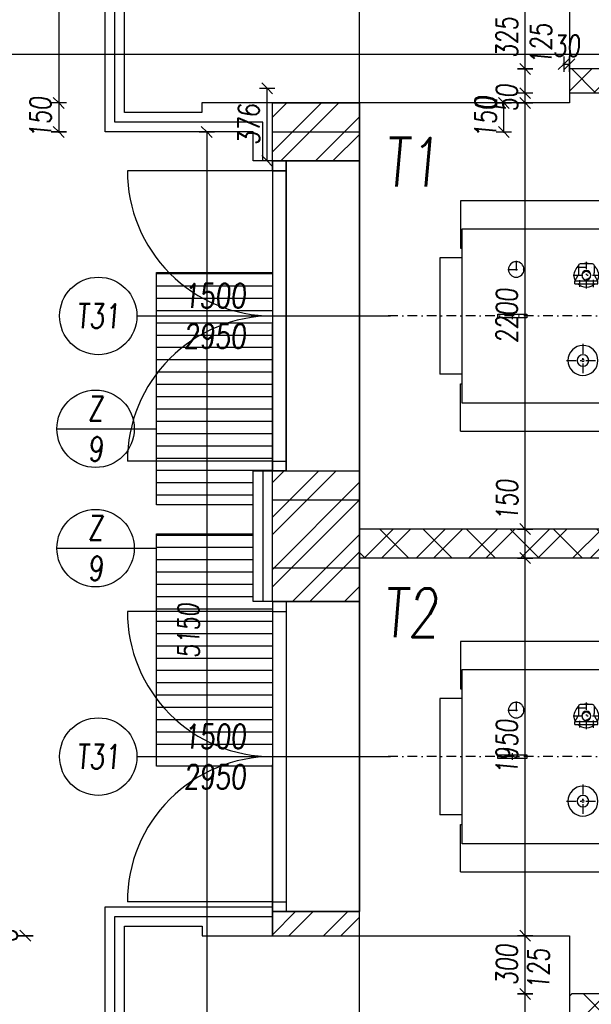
# Model space of a CAD drawing. Header units: millimetres. Extents: x 171 to 266814, y 44 to 350448.
# Tile 9 of 105: x 2916 to 5870, y 19154 to 24237. Entities that reach past the tile are written whole.
import ezdxf
from ezdxf.enums import TextEntityAlignment as Align

# ---------------------------------------------------------------- set-up
doc = ezdxf.new("R2010")
doc.units = ezdxf.units.MM
doc.header["$LTSCALE"] = 100
for name, pattern in [('ACAD_ISO12W100', [22, 12, -3, 0.5, -3, 0.5, -3]), ('CK_Čerchovaná 50', [6, 3, -1.5, 0, -1.5]), ('DASHDOT', [1, 0.5, -0.25, 0, -0.25]), ('ČERCHOVANÁ', [25.4, 12.7, -6.35, 0, -6.35])]:
    doc.linetypes.add(name, pattern=pattern)
doc.layers.add('DVERE', color=7, linetype='Continuous', true_color=0xf00000)
for name, color, linetype in [('KOTY 50', 7, 'Continuous'), ('KOTY-DVERE', 8, 'Continuous'), ('NOVA', 240, 'Continuous'), ('NOVÁ INTERIERY', 240, 'Continuous'), ('NOVÁ TENKÁ', 240, 'Continuous'), ('NOVÁ TLUSTÁ', 240, 'Continuous'), ('OSY', 7, 'Continuous'), ('POPIS2', 2, 'Continuous'), ('SRAFA', 9, 'Continuous'), ('TENKA', 253, 'Continuous'), ('TLUSTA', 2, 'Continuous'), ('TS_TECHNOLOGIE', 7, 'Continuous'), ('ŠRAFA', 253, 'Continuous'), ('ŽB', 3, 'Continuous')]:
    doc.layers.add(name, color=color, linetype=linetype)
doc.layers.add('SRAFY', color=7, linetype='Continuous', lineweight=13)
doc.styles.add('CS-ROMANS', font='romans.shx', dxfattribs={"width": 0.75, "oblique": 5})
doc.linetypes.add('_TI', pattern='A,0.000127,-0.127,[190,stn.shx,S=0.127,R=0,X=-0.127,Y=0],-0.254,[190,stn.shx,S=0.127,R=180,X=0.127,Y=0],-0.127', length=0.508127)
doc.dimstyles.new('A_KÓTA_50', dxfattribs={"dimtxt": 110, "dimasz": 2, "dimexe": 100, "dimexo": 1500, "dimgap": 40, "dimtad": 1, "dimrnd": 1, "dimdsep": 46, "dimtxsty": 'CS-ROMANS', "dimblk": 'KOT_CARA20', "dimcen": 45, "dimse1": 1, "dimse2": 1, "dimclrd": 256, "dimclre": 256, "dimclrt": 256, "dimadec": 0, "dimazin": 0, "dimtfac": 1, "dimtix": 1, "dimtmove": 2, "dimatfit": 3, "dimldrblk": 'OBLIQUE', "dimfxl": 100, "dimtolj": 1, "dimarcsym": 0})
pattern_1 = [(45, (270826.47, -138738.65), (-134.70384, 134.70384), []), (45, (270916.27, -138738.65), (-134.70384, 134.70384), [])]
pattern_2 = [(45, (267168.92, -167596.56), (-134.70384, 134.70384), []), (45, (267258.72, -167596.56), (-134.70384, 134.70384), [])]

# ---------------------------------------------------------------- blocks, each defined once
blk = doc.blocks.new('A$C440D7493')
at = {"color": 0}
for p, q in [((-897.3, 595), (897.3, 595)), ((-897.3, 595), (-897.3, 350)), ((897.3, 595), (897.3, 350)), ((-890, 450), (-890, -450)), ((890, 450), (-890, 450)), ((890, -450), (890, 450)), ((-897.3, 350), (-890, 350)), ((897.3, 350), (890, 350)), ((-1005, 300), (-1005, -300)), ((-1005, 300), (-890, 300)), ((-287.5, 260), (-287.5, 222.3)), ((-217.5, 270), (-277.5, 270)), ((-207.5, 260), (-207.5, 222.3)), ((-122.5, 260), (-122.5, 222.3)), ((-52.5, 270), (-112.5, 270)), ((-42.5, 260), (-42.5, 222.3)), ((42.5, 260), (42.5, 222.3)), ((112.5, 270), (52.5, 270)), ((122.5, 260), (122.5, 222.3)), ((207.5, 260), (207.5, 222.3)), ((277.5, 270), (217.5, 270)), ((287.5, 260), (287.5, 222.3)), ((890, 300), (1005, 300)), ((1005, 300), (1005, -300)), ((-307.5, 180), (-291.6, 207.1)), ((-187.5, 180), (-203.4, 207.1)), ((-142.5, 180), (-126.6, 207.1)), ((-22.5, 180), (-38.4, 207.1)), ((22.5, 180), (38.4, 207.1)), ((142.5, 180), (126.6, 207.1)), ((187.5, 180), (203.4, 207.1)), ((307.5, 180), (291.6, 207.1)), ((-307.5, 180), (-187.5, 180)), ((-307.5, 165), (-307.5, 180)), ((-187.5, 165), (-307.5, 165)), ((-187.5, 165), (-187.5, 180)), ((-142.5, 180), (-22.5, 180)), ((-142.5, 165), (-142.5, 180)), ((-22.5, 165), (-142.5, 165)), ((-22.5, 165), (-22.5, 180)), ((22.5, 180), (142.5, 180)), ((22.5, 165), (22.5, 180)), ((142.5, 165), (22.5, 165)), ((142.5, 165), (142.5, 180)), ((187.5, 180), (307.5, 180)), ((187.5, 165), (187.5, 180)), ((307.5, 165), (187.5, 165)), ((307.5, 165), (307.5, 180)), ((-1005, -300), (-890, -300)), ((890, -300), (1005, -300)), ((-897.3, -595), (-897.3, -350)), ((-897.3, -350), (-890, -350)), ((897.3, -350), (890, -350)), ((897.3, -595), (897.3, -350)), ((-890, -450), (890, -450)), ((897.3, -595), (-897.3, -595))]:
    blk.add_line(p, q, dxfattribs=at)
at = {"color": 2, "linetype": 'DASHDOT'}
for p, q in [((-632, 284), (-632, 196)), ((-247.5, 141.2), (-247.5, 278.7)), ((-82.5, 141.2), (-82.5, 278.7)), ((82.5, 141.2), (82.5, 278.7)), ((247.5, 141.2), (247.5, 278.7)), ((610, 284), (610, 196)), ((-588, 240), (-676, 240)), ((-465.1, 226.1), (-498.1, 226.1)), ((-481.6, 242.6), (-481.6, 209.6)), ((-178.7, 210), (-316.2, 210)), ((-198.8, 252), (-298.8, 252)), ((-13.7, 210), (-151.2, 210)), ((-33.8, 252), (-133.8, 252)), ((151.3, 210), (13.8, 210)), ((131.2, 252), (31.2, 252)), ((316.2, 210), (178.7, 210)), ((296.2, 252), (196.2, 252)), ((654, 240), (566, 240)), ((-282.5, 187.3), (-282.5, 148.3)), ((-212.5, 185.3), (-212.5, 150.3)), ((-117.5, 187.3), (-117.5, 148.3)), ((-47.5, 185.3), (-47.5, 150.3)), ((47.5, 187.3), (47.5, 148.3)), ((117.5, 185.3), (117.5, 150.3)), ((212.5, 187.3), (212.5, 148.3)), ((282.5, 185.3), (282.5, 150.3)), ((-1281.2, 0), (1281.2, 0)), ((-630, 17.4), (-630, -17.4)), ((630, -17.4), (630, 17.4)), ((-116, -50), (-149, -50)), ((-132.5, -33.5), (-132.5, -66.5)), ((-265, -144.8), (-265, -305.3)), ((0, -144.8), (0, -305.3)), ((265, -144.8), (265, -305.3)), ((-179.7, -230), (-350.2, -230)), ((85.3, -230), (-85.2, -230)), ((350.2, -230), (179.8, -230))]:
    blk.add_line(p, q, dxfattribs=at)
at = {"color": 0}
for points in [[(-705, 10), (-555, 10), (-555, -10), (-705, -10), (-705, 10)], [(705, 10), (555, 10), (555, -10), (705, -10), (705, 10)]]:
    blk.add_lwpolyline(points, close=True, dxfattribs=at)
for centre, radius in [((-632, 240), 40), ((610, 240), 40), ((-481.6, 226.1), 15), ((-247.5, 210), 24), ((-82.5, 210), 24), ((82.5, 210), 24), ((247.5, 210), 24), ((-132.5, -50), 15), ((-265, -230), 77.5), ((-265, -230), 30), ((0, -230), 77.5), ((0, -230), 30), ((265, -230), 77.5), ((265, -230), 30), ((-265, -230), 6), ((0, -230), 6), ((265, -230), 6)]:
    blk.add_circle(centre, radius, dxfattribs=at)
for centre, radius, start, end in [((-247.5, 210), 62.5, 129.7918, 203.7845), ((-277.5, 260), 10, 90, 180), ((-247.5, 210), 62.5, 73.7398, 106.2602), ((-217.5, 260), 10, 0, 90), ((-247.5, 210), 62.5, 336.2155, 50.2082), ((-82.5, 210), 62.5, 129.7918, 203.7845), ((-112.5, 260), 10, 90, 180), ((-82.5, 210), 62.5, 73.7398, 106.2602), ((-52.5, 260), 10, 0, 90), ((-82.5, 210), 62.5, 336.2155, 50.2082), ((82.5, 210), 62.5, 129.7918, 203.7845), ((52.5, 260), 10, 90, 180), ((82.5, 210), 62.5, 73.7398, 106.2602), ((112.5, 260), 10, 0, 90), ((82.5, 210), 62.5, 336.2155, 50.2082), ((247.5, 210), 62.5, 129.7918, 203.7845), ((217.5, 260), 10, 90, 180), ((247.5, 210), 62.5, 73.7398, 106.2602), ((277.5, 260), 10, 0, 90), ((247.5, 210), 62.5, 336.2155, 50.2082), ((-317.5, 222.3), 30, 329.6388, 0), ((-177.5, 222.3), 30, 180, 210.3612), ((-152.5, 222.3), 30, 329.6388, 0), ((-12.5, 222.3), 30, 180, 210.3612), ((12.5, 222.3), 30, 329.6388, 0), ((152.5, 222.3), 30, 180, 210.3612), ((177.5, 222.3), 30, 329.6388, 0), ((317.5, 222.3), 30, 180, 210.3612), ((-247.5, 210), 62.5, 226.0545, 270), ((-247.5, 210), 62.5, 270, 313.9455), ((-82.5, 210), 62.5, 226.0545, 270), ((-82.5, 210), 62.5, 270, 313.9455), ((82.5, 210), 62.5, 226.0545, 270), ((82.5, 210), 62.5, 270, 313.9455), ((247.5, 210), 62.5, 226.0545, 270), ((247.5, 210), 62.5, 270, 313.9455)]:
    blk.add_arc(centre, radius, start, end, dxfattribs=at)
at = {"color": 2}
for centre in [(-247.5, 210), (-82.5, 210), (82.5, 210), (247.5, 210)]:
    blk.add_arc(centre, 21, 0, 270, dxfattribs=at)
blk = doc.blocks.new('trafostanice')
at = {"layer": 'SRAFA', "ltscale": 5}
h = blk.add_hatch(dxfattribs=at)
h.set_pattern_fill('ANSI32', color=256, scale=20)
h.set_pattern_definition(pattern_2)
h.paths.add_polyline_path([(1850, -7250), (1015, -7250), (1015, -7400), (1850, -7400)])
h.paths.add_polyline_path([(2100, -7250), (1850, -7250), (1850, -7400), (2100, -7400)])
h.paths.add_polyline_path([(3975, -5000), (3850, -5000), (3850, -7250), (2100, -7250), (2100, -7400), (3850, -7400), (3850, -9600), (3975, -9600)])
h.paths.add_polyline_path([(2469.3, -9789.1), (2469.3, -14553.4), (2807, -14583), (2807, -9818.7)], flags=9)
h = blk.add_hatch(dxfattribs=at)
h.set_pattern_fill('ANSI32', color=256, scale=20)
h.set_pattern_definition(pattern_2)
h.paths.add_polyline_path([(3975, -9600), (3850, -9600), (3850, -9650), (2100, -9650), (2100, -9775), (3850, -9775), (3850, -14275), (2100, -14275), (2100, -14400), (3850, -14400), (3975, -14400)])
h.paths.add_polyline_path([(2469.3, -9789.1), (2469.3, -14553.4), (2807, -14583), (2807, -9818.7)], flags=9)
at = {"layer": 'DVERE'}
for p, q in [((565, -5350), (565, -6950)), ((565, -5350), (1015, -5350)), ((635, -5350), (635, -6950)), ((565, -5400), (-185, -5400)), ((565, -5400), (635, -5400)), ((565, -6950), (565, -6191.7)), ((565, -6900), (-185, -6900)), ((565, -6900), (635, -6900)), ((565, -6950), (1015, -6950)), ((565, -7675), (-185, -7675)), ((565, -7625), (565, -9225)), ((565, -7625), (1015, -7625)), ((565, -7675), (635, -7675)), ((635, -7625), (635, -9225)), ((565, -9225), (565, -8466.7)), ((565, -9175), (-185, -9175)), ((565, -9175), (635, -9175)), ((565, -9225), (1015, -9225))]:
    blk.add_line(p, q, dxfattribs=at)
at = {"layer": 'DVERE', "linetype": 'CK_Čerchovaná 50', "ltscale": 50}
for p, q in [((1015, -5350), (1015, -6950)), ((1015, -7625), (1015, -9225))]:
    blk.add_line(p, q, dxfattribs=at)
at = {"layer": 'DVERE'}
for centre, start, end in [((565, -5400), 180.0002, 270.0015), ((565, -6900), 89.9985, 179.9998), ((565, -7675), 180.0002, 270.0015), ((565, -9175), 89.9985, 179.9998)]:
    blk.add_arc(centre, 750, start, end, dxfattribs=at)
at = {"layer": 'NOVÁ INTERIERY'}
for p, q in [((3850, -7250), (1015, -7250)), ((3850, -7400), (1015, -7400))]:
    blk.add_line(p, q, dxfattribs=at)
blk.add_lwpolyline([(3850, -7400), (3850, -9650), (2110, -9650)], dxfattribs=at)
at = {"layer": 'NOVÁ TLUSTÁ'}
for points in [[(1015, -5350), (1015, -5050)], [(1015, -7625), (1015, -6950)], [(1015, -9350), (1015, -9225)]]:
    blk.add_lwpolyline(points, dxfattribs=at)
at = {"layer": 'TS_TECHNOLOGIE', "xscale": -1}
for p in [(2434.5, -6150), (2434.5, -8425)]:
    blk.add_blockref('A$C440D7493', p, dxfattribs=at)
at = {"layer": 'POPIS2', "ltscale": 15, "style": 'CS-ROMANS', "oblique": 5, "width": 0.75}
for s, p in [('T1', (1430.6, -5481.3)), ('T2', (1423.5, -7807.9))]:
    blk.add_text(s, height=250, dxfattribs=at).set_placement(p, align=Align.RIGHT)
blk = doc.blocks.new('KOT_CARA20')
for p, q in [((0, 0), (-14.1, -14.1)), ((0, 20), (0, -20)), ((0, 0), (14.1, 14.1))]:
    blk.add_line(p, q)
blk = doc.blocks.new('*D180')
at = {"layer": 'Defpoints', "color": 0, "transparency": 16777216}
for p in [(5757.6, 24007.6), (5727.6, 23807.9), (5757.6, 23807.9)]:
    blk.add_point(p, dxfattribs=at)
at = {"layer": 'KOTY 50', "lineweight": -2, "ltscale": 5, "transparency": 16777216}
for p, q in [((5725.6, 24007.6), (5723.6, 24007.6)), ((5727.6, 24007.6), (5757.6, 24007.6)), ((5759.6, 24007.6), (5761.6, 24007.6))]:
    blk.add_line(p, q, dxfattribs=at)
at = {"layer": 'KOTY 50', "lineweight": -2, "transparency": 16777216, "xscale": 2, "yscale": 2, "zscale": 2}
blk.add_blockref('KOT_CARA20', (5727.6, 24007.6), dxfattribs=at)
at = {"layer": 'KOTY 50', "lineweight": -2, "transparency": 16777216, "xscale": 2, "yscale": 2, "zscale": 2, "rotation": 180}
blk.add_blockref('KOT_CARA20', (5757.6, 24007.6), dxfattribs=at)
at = {"layer": 'KOTY 50', "transparency": 16777216, "insert": (5742.6, 24102.6), "char_height": 110, "attachment_point": 5, "style": 'CS-ROMANS'}
blk.add_mtext('\\A1;30', dxfattribs=at)
blk = doc.blocks.new('_OBLIQUE')
at = {"color": 0, "linetype": 'ByBlock', "ltscale": 15}
blk.add_line((-0.5, -0.5), (0.5, 0.5), dxfattribs=at)
blk = doc.blocks.new('*D181')
at = {"layer": 'Defpoints', "color": 0, "transparency": 16777216}
for p in [(4222.6, 24557.6), (4222.6, 24379.5), (5757.6, 23807.9)]:
    blk.add_point(p, dxfattribs=at)
at = {"layer": 'KOTY 50', "lineweight": -2, "ltscale": 5, "transparency": 16777216}
blk.add_line((5755.6, 24557.6), (4224.6, 24557.6), dxfattribs=at)
at = {"layer": 'KOTY 50', "lineweight": -2, "transparency": 16777216, "xscale": 2, "yscale": 2, "zscale": 2, "rotation": 180}
blk.add_blockref('KOT_CARA20', (4222.6, 24557.6), dxfattribs=at)
at = {"layer": 'KOTY 50', "lineweight": -2, "transparency": 16777216, "xscale": 2, "yscale": 2, "zscale": 2}
blk.add_blockref('KOT_CARA20', (5757.6, 24557.6), dxfattribs=at)
at = {"layer": 'KOTY 50', "transparency": 16777216, "insert": (4990.1, 24652.6), "char_height": 110, "attachment_point": 5, "style": 'CS-ROMANS'}
blk.add_mtext('\\A1;1535', dxfattribs=at)
blk = doc.blocks.new('*D184')
at = {"layer": 'Defpoints', "color": 0, "transparency": 16777216}
for p in [(8957.6, 24557.6), (5757.6, 24307.9), (8957.6, 23982.9)]:
    blk.add_point(p, dxfattribs=at)
at = {"layer": 'KOTY 50', "lineweight": -2, "ltscale": 5, "transparency": 16777216}
blk.add_line((5759.6, 24557.6), (8955.6, 24557.6), dxfattribs=at)
at = {"layer": 'KOTY 50', "lineweight": -2, "transparency": 16777216, "xscale": 2, "yscale": 2, "zscale": 2, "rotation": 180}
blk.add_blockref('KOT_CARA20', (5757.6, 24557.6), dxfattribs=at)
at = {"layer": 'KOTY 50', "lineweight": -2, "transparency": 16777216, "xscale": 2, "yscale": 2, "zscale": 2}
blk.add_blockref('KOT_CARA20', (8957.6, 24557.6), dxfattribs=at)
at = {"layer": 'KOTY 50', "transparency": 16777216, "insert": (7357.6, 24652.6), "char_height": 110, "attachment_point": 5, "style": 'CS-ROMANS'}
blk.add_mtext('\\A1;3200', dxfattribs=at)
blk = doc.blocks.new('*D230')
at = {"layer": 'Defpoints', "color": 0, "transparency": 16777216}
for p in [(2582.4, 19507.9), (4222.6, 19507.9), (4222.6, 19007.9)]:
    blk.add_point(p, dxfattribs=at)
at = {"layer": 'KOTY 50', "lineweight": -2, "ltscale": 5, "transparency": 16777216}
blk.add_line((2582.4, 19009.9), (2582.4, 19505.9), dxfattribs=at)
at = {"layer": 'KOTY 50', "lineweight": -2, "transparency": 16777216, "xscale": 2, "yscale": 2, "zscale": 2}
for p, rotation in [((2582.4, 19507.9), 90), ((2582.4, 19007.9), 270)]:
    blk.add_blockref('KOT_CARA20', p, dxfattribs=dict(at, rotation=rotation))
at = {"layer": 'KOTY 50', "transparency": 16777216, "insert": (2487.4, 19257.9), "char_height": 110, "attachment_point": 5, "rotation": 90, "style": 'CS-ROMANS'}
blk.add_mtext('\\A1;500', dxfattribs=at)
blk = doc.blocks.new('*D231')
at = {"layer": 'Defpoints', "color": 0, "transparency": 16777216}
for p in [(2945.5, 19507.9), (4222.6, 19507.9), (4629.1, 19507.9)]:
    blk.add_point(p, dxfattribs=at)
at = {"layer": 'KOTY 50', "lineweight": -2, "ltscale": 5, "transparency": 16777216}
for p, q in [((2945.5, 19509.9), (2945.5, 19511.9)), ((2945.5, 19507.9), (2945.5, 19507.9)), ((2945.5, 19505.9), (2945.5, 19503.9))]:
    blk.add_line(p, q, dxfattribs=at)
at = {"layer": 'KOTY 50', "lineweight": -2, "transparency": 16777216, "xscale": 2, "yscale": 2, "zscale": 2}
for rotation in [90, 270]:
    blk.add_blockref('KOT_CARA20', (2945.5, 19507.9), dxfattribs=dict(at, rotation=rotation))
at = {"layer": 'KOTY 50', "transparency": 16777216, "insert": (2850.5, 19507.9), "char_height": 110, "attachment_point": 5, "rotation": 90, "style": 'CS-ROMANS'}
blk.add_mtext('\\A1;0', dxfattribs=at)
blk = doc.blocks.new('*D232')
at = {"layer": 'Defpoints', "color": 0, "transparency": 16777216}
for p in [(2582.4, 21232.9), (4222.6, 21232.9), (4629.1, 19507.9)]:
    blk.add_point(p, dxfattribs=at)
at = {"layer": 'KOTY 50', "lineweight": -2, "ltscale": 5, "transparency": 16777216}
blk.add_line((2582.4, 19509.9), (2582.4, 21230.9), dxfattribs=at)
at = {"layer": 'KOTY 50', "lineweight": -2, "transparency": 16777216, "xscale": 2, "yscale": 2, "zscale": 2}
for p, rotation in [((2582.4, 21232.9), 90), ((2582.4, 19507.9), 270)]:
    blk.add_blockref('KOT_CARA20', p, dxfattribs=dict(at, rotation=rotation))
at = {"layer": 'KOTY 50', "transparency": 16777216, "char_height": 110, "attachment_point": 5, "rotation": 90, "style": 'CS-ROMANS'}
for s, insert in [('\\A1;1725', (2487.4, 20370.4)), ('\\A1;3000', (2677.4, 20370.4))]:
    blk.add_mtext(s, dxfattribs=dict(at, insert=insert))
blk = doc.blocks.new('*D233')
at = {"layer": 'Defpoints', "color": 0, "transparency": 16777216}
for p in [(2582.4, 21907.9), (4250, 21907.9), (4222.6, 21232.9)]:
    blk.add_point(p, dxfattribs=at)
at = {"layer": 'KOTY 50', "lineweight": -2, "ltscale": 5, "transparency": 16777216}
blk.add_line((2582.4, 21234.9), (2582.4, 21905.9), dxfattribs=at)
at = {"layer": 'KOTY 50', "lineweight": -2, "transparency": 16777216, "xscale": 2, "yscale": 2, "zscale": 2}
for p, rotation in [((2582.4, 21907.9), 90), ((2582.4, 21232.9), 270)]:
    blk.add_blockref('KOT_CARA20', p, dxfattribs=dict(at, rotation=rotation))
at = {"layer": 'KOTY 50', "transparency": 16777216, "insert": (2487.4, 21570.4), "char_height": 110, "attachment_point": 5, "rotation": 90, "style": 'CS-ROMANS'}
blk.add_mtext('\\A1;675', dxfattribs=at)
blk = doc.blocks.new('*D234')
at = {"layer": 'Defpoints', "color": 0, "transparency": 16777216}
for p in [(2582.4, 23507.9), (4222.6, 23507.9), (4250, 21907.9)]:
    blk.add_point(p, dxfattribs=at)
at = {"layer": 'KOTY 50', "lineweight": -2, "ltscale": 5, "transparency": 16777216}
blk.add_line((2582.4, 21909.9), (2582.4, 23505.9), dxfattribs=at)
at = {"layer": 'KOTY 50', "lineweight": -2, "transparency": 16777216, "xscale": 2, "yscale": 2, "zscale": 2}
for p, rotation in [((2582.4, 23507.9), 90), ((2582.4, 21907.9), 270)]:
    blk.add_blockref('KOT_CARA20', p, dxfattribs=dict(at, rotation=rotation))
at = {"layer": 'KOTY 50', "transparency": 16777216, "char_height": 110, "attachment_point": 5, "rotation": 90, "style": 'CS-ROMANS'}
for s, insert in [('\\A1;1600', (2487.4, 22707.9)), ('\\A1;3000', (2677.4, 22707.9))]:
    blk.add_mtext(s, dxfattribs=dict(at, insert=insert))
blk = doc.blocks.new('*D235')
at = {"layer": 'Defpoints', "color": 0, "transparency": 16777216}
for p in [(4195, 23883.6), (5757.6, 23883.6), (4222.6, 23507.9)]:
    blk.add_point(p, dxfattribs=at)
at = {"layer": 'KOTY 50', "lineweight": -2, "ltscale": 5, "transparency": 16777216}
blk.add_line((4195, 23509.9), (4195, 23881.6), dxfattribs=at)
at = {"layer": 'KOTY 50', "lineweight": -2, "transparency": 16777216, "xscale": 2, "yscale": 2, "zscale": 2}
for p, rotation in [((4195, 23883.6), 90), ((4195, 23507.9), 270)]:
    blk.add_blockref('KOT_CARA20', p, dxfattribs=dict(at, rotation=rotation))
at = {"layer": 'KOTY 50', "transparency": 16777216, "insert": (4100, 23695.7), "char_height": 110, "attachment_point": 5, "rotation": 90, "style": 'CS-ROMANS'}
blk.add_mtext('\\A1;376', dxfattribs=at)
blk = doc.blocks.new('*D236')
at = {"layer": 'Defpoints', "color": 0, "transparency": 16777216}
for p in [(2582.4, 24307.9), (4222.6, 24307.9), (5757.6, 23883.6)]:
    blk.add_point(p, dxfattribs=at)
at = {"layer": 'KOTY 50', "lineweight": -2, "ltscale": 5, "transparency": 16777216}
blk.add_line((2582.4, 23885.6), (2582.4, 24305.9), dxfattribs=at)
at = {"layer": 'KOTY 50', "lineweight": -2, "transparency": 16777216, "xscale": 2, "yscale": 2, "zscale": 2}
for p, rotation in [((2582.4, 24307.9), 90), ((2582.4, 23883.6), 270)]:
    blk.add_blockref('KOT_CARA20', p, dxfattribs=dict(at, rotation=rotation))
at = {"layer": 'KOTY 50', "transparency": 16777216, "insert": (2487.4, 24095.7), "char_height": 110, "attachment_point": 5, "rotation": 90, "style": 'CS-ROMANS'}
blk.add_mtext('\\A1;424', dxfattribs=at)
blk = doc.blocks.new('*D252')
at = {"layer": 'Defpoints', "color": 0, "transparency": 16777216}
for p in [(5528.3, 19207.9), (5839, 19207.9), (5816.7, 19082.9)]:
    blk.add_point(p, dxfattribs=at)
at = {"layer": 'KOTY 50', "lineweight": -2, "ltscale": 5, "transparency": 16777216}
blk.add_line((5528.3, 19084.9), (5528.3, 19205.9), dxfattribs=at)
at = {"layer": 'KOTY 50', "lineweight": -2, "transparency": 16777216, "xscale": 2, "yscale": 2, "zscale": 2}
for p, rotation in [((5528.3, 19207.9), 90), ((5528.3, 19082.9), 270)]:
    blk.add_blockref('KOT_CARA20', p, dxfattribs=dict(at, rotation=rotation))
at = {"layer": 'KOTY 50', "transparency": 16777216, "insert": (5596.9, 19336.3), "char_height": 110, "attachment_point": 5, "rotation": 90, "style": 'CS-ROMANS'}
blk.add_mtext('\\A1;125', dxfattribs=at)
blk = doc.blocks.new('*D253')
at = {"layer": 'Defpoints', "color": 0, "transparency": 16777216}
for p in [(5528.3, 19507.9), (5757.6, 19507.9), (5839, 19207.9)]:
    blk.add_point(p, dxfattribs=at)
at = {"layer": 'KOTY 50', "lineweight": -2, "ltscale": 5, "transparency": 16777216}
blk.add_line((5528.3, 19209.9), (5528.3, 19505.9), dxfattribs=at)
at = {"layer": 'KOTY 50', "lineweight": -2, "transparency": 16777216, "xscale": 2, "yscale": 2, "zscale": 2}
for p, rotation in [((5528.3, 19507.9), 90), ((5528.3, 19207.9), 270)]:
    blk.add_blockref('KOT_CARA20', p, dxfattribs=dict(at, rotation=rotation))
at = {"layer": 'KOTY 50', "transparency": 16777216, "insert": (5433.3, 19357.9), "char_height": 110, "attachment_point": 5, "rotation": 90, "style": 'CS-ROMANS'}
blk.add_mtext('\\A1;300', dxfattribs=at)
blk = doc.blocks.new('*D254')
at = {"layer": 'Defpoints', "color": 0, "transparency": 16777216}
for p in [(5528.3, 21457.9), (5813.1, 21457.9), (5757.6, 19507.9)]:
    blk.add_point(p, dxfattribs=at)
at = {"layer": 'KOTY 50', "lineweight": -2, "ltscale": 5, "transparency": 16777216}
blk.add_line((5528.3, 19509.9), (5528.3, 21455.9), dxfattribs=at)
at = {"layer": 'KOTY 50', "lineweight": -2, "transparency": 16777216, "xscale": 2, "yscale": 2, "zscale": 2}
for p, rotation in [((5528.3, 21457.9), 90), ((5528.3, 19507.9), 270)]:
    blk.add_blockref('KOT_CARA20', p, dxfattribs=dict(at, rotation=rotation))
at = {"layer": 'KOTY 50', "transparency": 16777216, "insert": (5433.3, 20482.9), "char_height": 110, "attachment_point": 5, "rotation": 90, "style": 'CS-ROMANS'}
blk.add_mtext('\\A1;1950', dxfattribs=at)
blk = doc.blocks.new('*D255')
at = {"layer": 'Defpoints', "color": 0, "transparency": 16777216}
for p in [(5528.3, 21607.9), (5804.9, 21607.9), (5813.1, 21457.9)]:
    blk.add_point(p, dxfattribs=at)
at = {"layer": 'KOTY 50', "lineweight": -2, "ltscale": 5, "transparency": 16777216}
blk.add_line((5528.3, 21459.9), (5528.3, 21605.9), dxfattribs=at)
at = {"layer": 'KOTY 50', "lineweight": -2, "transparency": 16777216, "xscale": 2, "yscale": 2, "zscale": 2}
for p, rotation in [((5528.3, 21607.9), 90), ((5528.3, 21457.9), 270)]:
    blk.add_blockref('KOT_CARA20', p, dxfattribs=dict(at, rotation=rotation))
at = {"layer": 'KOTY 50', "transparency": 16777216, "insert": (5434.6, 21757), "char_height": 110, "attachment_point": 5, "rotation": 90, "style": 'CS-ROMANS'}
blk.add_mtext('\\A1;150', dxfattribs=at)
blk = doc.blocks.new('*D256')
at = {"layer": 'Defpoints', "color": 0, "transparency": 16777216}
for p in [(5528.3, 23807.9), (5757.6, 23807.9), (5804.9, 21607.9)]:
    blk.add_point(p, dxfattribs=at)
at = {"layer": 'KOTY 50', "lineweight": -2, "ltscale": 5, "transparency": 16777216}
blk.add_line((5528.3, 21609.9), (5528.3, 23805.9), dxfattribs=at)
at = {"layer": 'KOTY 50', "lineweight": -2, "transparency": 16777216, "xscale": 2, "yscale": 2, "zscale": 2}
for p, rotation in [((5528.3, 23807.9), 90), ((5528.3, 21607.9), 270)]:
    blk.add_blockref('KOT_CARA20', p, dxfattribs=dict(at, rotation=rotation))
at = {"layer": 'KOTY 50', "transparency": 16777216, "insert": (5433.3, 22707.9), "char_height": 110, "attachment_point": 5, "rotation": 90, "style": 'CS-ROMANS'}
blk.add_mtext('\\A1;2200', dxfattribs=at)
blk = doc.blocks.new('*D257')
at = {"layer": 'Defpoints', "color": 0, "transparency": 16777216}
for p in [(5528.3, 23857.9), (5815.3, 23857.9), (5757.6, 23807.9)]:
    blk.add_point(p, dxfattribs=at)
at = {"layer": 'KOTY 50', "lineweight": -2, "ltscale": 5, "transparency": 16777216}
for p, q in [((5528.3, 23859.9), (5528.3, 23861.9)), ((5528.3, 23807.9), (5528.3, 23857.9)), ((5528.3, 23805.9), (5528.3, 23803.9))]:
    blk.add_line(p, q, dxfattribs=at)
at = {"layer": 'KOTY 50', "lineweight": -2, "transparency": 16777216, "xscale": 2, "yscale": 2, "zscale": 2}
for p, rotation in [((5528.3, 23857.9), 270), ((5528.3, 23807.9), 90)]:
    blk.add_blockref('KOT_CARA20', p, dxfattribs=dict(at, rotation=rotation))
at = {"layer": 'KOTY 50', "transparency": 16777216, "insert": (5433.3, 23832.9), "char_height": 110, "attachment_point": 5, "rotation": 90, "style": 'CS-ROMANS'}
blk.add_mtext('\\A1;50', dxfattribs=at)
blk = doc.blocks.new('*D258')
at = {"layer": 'Defpoints', "color": 0, "transparency": 16777216}
for p in [(5528.3, 23982.9), (5833.7, 23982.9), (5815.3, 23857.9)]:
    blk.add_point(p, dxfattribs=at)
at = {"layer": 'KOTY 50', "lineweight": -2, "ltscale": 5, "transparency": 16777216}
blk.add_line((5528.3, 23859.9), (5528.3, 23980.9), dxfattribs=at)
at = {"layer": 'KOTY 50', "lineweight": -2, "transparency": 16777216, "xscale": 2, "yscale": 2, "zscale": 2}
for p, rotation in [((5528.3, 23982.9), 90), ((5528.3, 23857.9), 270)]:
    blk.add_blockref('KOT_CARA20', p, dxfattribs=dict(at, rotation=rotation))
at = {"layer": 'KOTY 50', "transparency": 16777216, "insert": (5610.2, 24111.9), "char_height": 110, "attachment_point": 5, "rotation": 90, "style": 'CS-ROMANS'}
blk.add_mtext('\\A1;125', dxfattribs=at)
blk = doc.blocks.new('*D259')
at = {"layer": 'Defpoints', "color": 0, "transparency": 16777216}
for p in [(5528.3, 24307.9), (5757.6, 24307.9), (5833.7, 23982.9)]:
    blk.add_point(p, dxfattribs=at)
at = {"layer": 'KOTY 50', "lineweight": -2, "ltscale": 5, "transparency": 16777216}
blk.add_line((5528.3, 23984.9), (5528.3, 24305.9), dxfattribs=at)
at = {"layer": 'KOTY 50', "lineweight": -2, "transparency": 16777216, "xscale": 2, "yscale": 2, "zscale": 2}
for p, rotation in [((5528.3, 24307.9), 90), ((5528.3, 23982.9), 270)]:
    blk.add_blockref('KOT_CARA20', p, dxfattribs=dict(at, rotation=rotation))
at = {"layer": 'KOTY 50', "transparency": 16777216, "insert": (5433.3, 24145.4), "char_height": 110, "attachment_point": 5, "rotation": 90, "style": 'CS-ROMANS'}
blk.add_mtext('\\A1;325', dxfattribs=at)
blk = doc.blocks.new('*D384')
at = {"layer": 'Defpoints', "color": 0, "transparency": 16777216}
for p in [(3357.6, 28457.9), (3118, 23657.9), (3357.6, 23657.9)]:
    blk.add_point(p, dxfattribs=at)
at = {"layer": 'KOTY 50', "lineweight": -2, "ltscale": 5, "transparency": 16777216}
blk.add_line((3118, 28455.9), (3118, 23659.9), dxfattribs=at)
at = {"layer": 'KOTY 50', "lineweight": -2, "transparency": 16777216, "xscale": 2, "yscale": 2, "zscale": 2}
for p, rotation in [((3118, 28457.9), 90), ((3118, 23657.9), 270)]:
    blk.add_blockref('KOT_CARA20', p, dxfattribs=dict(at, rotation=rotation))
at = {"layer": 'KOTY 50', "transparency": 16777216, "insert": (3023, 26057.9), "char_height": 110, "attachment_point": 5, "rotation": 90, "style": 'CS-ROMANS'}
blk.add_mtext('\\A1;4800', dxfattribs=at)
blk = doc.blocks.new('*D385')
at = {"layer": 'Defpoints', "color": 0, "transparency": 16777216}
for p in [(5418, 23807.9), (5757.6, 23807.9), (3357.6, 23657.9)]:
    blk.add_point(p, dxfattribs=at)
at = {"layer": 'KOTY 50', "lineweight": -2, "ltscale": 5, "transparency": 16777216}
for p, q in [((5418, 23809.9), (5418, 23811.9)), ((5418, 23657.9), (5418, 23807.9)), ((5418, 23655.9), (5418, 23653.9))]:
    blk.add_line(p, q, dxfattribs=at)
at = {"layer": 'KOTY 50', "lineweight": -2, "transparency": 16777216, "xscale": 2, "yscale": 2, "zscale": 2}
for p, rotation in [((5418, 23807.9), 270), ((5418, 23657.9), 90)]:
    blk.add_blockref('KOT_CARA20', p, dxfattribs=dict(at, rotation=rotation))
at = {"layer": 'KOTY 50', "transparency": 16777216, "insert": (5323, 23732.9), "char_height": 110, "attachment_point": 5, "rotation": 90, "style": 'CS-ROMANS'}
blk.add_mtext('\\A1;150', dxfattribs=at)
blk = doc.blocks.new('*D386')
at = {"layer": 'Defpoints', "color": 0, "transparency": 16777216}
for p in [(5418, 23807.9), (5757.6, 23807.9), (5757.6, 23807.9)]:
    blk.add_point(p, dxfattribs=at)
at = {"layer": 'KOTY 50', "lineweight": -2, "ltscale": 5, "transparency": 16777216}
for p, q in [((5418, 23809.9), (5418, 23811.9)), ((5418, 23807.9), (5418, 23807.9)), ((5418, 23805.9), (5418, 23803.9))]:
    blk.add_line(p, q, dxfattribs=at)
at = {"layer": 'KOTY 50', "lineweight": -2, "transparency": 16777216, "xscale": 2, "yscale": 2, "zscale": 2}
for rotation in [90, 270]:
    blk.add_blockref('KOT_CARA20', (5418, 23807.9), dxfattribs=dict(at, rotation=rotation))
at = {"layer": 'KOTY 50', "transparency": 16777216, "insert": (5323, 23807.9), "char_height": 110, "attachment_point": 5, "rotation": 90, "style": 'CS-ROMANS'}
blk.add_mtext('\\A1;0', dxfattribs=at)
blk = doc.blocks.new('*D387')
at = {"layer": 'Defpoints', "color": 0, "transparency": 16777216}
for p in [(5757.6, 23807.9), (3118, 23657.9), (3419.5, 23657.9)]:
    blk.add_point(p, dxfattribs=at)
at = {"layer": 'KOTY 50', "lineweight": -2, "ltscale": 5, "transparency": 16777216}
for p, q in [((3118, 23809.9), (3118, 23811.9)), ((3118, 23807.9), (3118, 23657.9)), ((3118, 23655.9), (3118, 23653.9))]:
    blk.add_line(p, q, dxfattribs=at)
at = {"layer": 'KOTY 50', "lineweight": -2, "transparency": 16777216, "xscale": 2, "yscale": 2, "zscale": 2}
for p, rotation in [((3118, 23807.9), 270), ((3118, 23657.9), 90)]:
    blk.add_blockref('KOT_CARA20', p, dxfattribs=dict(at, rotation=rotation))
at = {"layer": 'KOTY 50', "transparency": 16777216, "insert": (3023, 23732.9), "char_height": 110, "attachment_point": 5, "rotation": 90, "style": 'CS-ROMANS'}
blk.add_mtext('\\A1;150', dxfattribs=at)
blk = doc.blocks.new('*D388')
at = {"layer": 'Defpoints', "color": 0, "transparency": 16777216}
for p in [(3419.5, 23657.9), (3883, 18507.9), (4122.6, 18507.9)]:
    blk.add_point(p, dxfattribs=at)
at = {"layer": 'KOTY 50', "lineweight": -2, "ltscale": 5, "transparency": 16777216}
blk.add_line((3883, 23655.9), (3883, 18509.9), dxfattribs=at)
at = {"layer": 'KOTY 50', "lineweight": -2, "transparency": 16777216, "xscale": 2, "yscale": 2, "zscale": 2}
for p, rotation in [((3883, 23657.9), 90), ((3883, 18507.9), 270)]:
    blk.add_blockref('KOT_CARA20', p, dxfattribs=dict(at, rotation=rotation))
at = {"layer": 'KOTY 50', "transparency": 16777216, "insert": (3788, 21082.9), "char_height": 110, "attachment_point": 5, "rotation": 90, "style": 'CS-ROMANS'}
blk.add_mtext('\\A1;5150', dxfattribs=at)

msp = doc.modelspace()

# ---------------------------------------------------------------- hatches: boundary and pattern name
at = {"layer": 'SRAFA', "ltscale": 5}
h = msp.add_hatch(dxfattribs=at)
h.set_pattern_fill('ANSI31', color=253, scale=50, angle=90)
h.set_pattern_definition([(135, (-294224.35, -112688.84), (-112.2532, -112.2532), [])])
h.paths.add_polyline_path([(9457.556, 23982.862), (9457.553, 23857.917), (9707.555, 23857.917), (9707.558, 23982.862)])
h.paths.add_polyline_path([(8457.553, 23857.913), (8457.556, 23982.863), (5757.556, 23982.865), (5757.556, 23857.892), (7507.552, 23857.91), (7507.469, 21607.91), (4672.552, 21607.91), (4672.556, 21457.91), (7507.481, 21457.91), (7507.505, 19207.91), (5767.552, 19207.91), (5757.556, 19082.91), (7507.552, 19082.91), (7507.552, 14582.91), (5757.556, 14582.91), (5757.556, 14457.91), (7507.505, 14457.91), (7507.552, 12207.91), (4672.556, 12207.91), (4672.556, 12082.91), (7507.552, 12082.91), (7507.552, 9657.91), (7632.552, 9657.91), (7632.445, 23857.91)])
h = msp.add_hatch(dxfattribs=at)
h.set_pattern_fill('ANSI32', color=253, scale=20)
h.set_pattern_definition(pattern_1)
h.paths.add_polyline_path([(4222.556, 23807.91), (4672.556, 23807.91), (4672.556, 23507.912), (4222.556, 23507.912)])
at = {"layer": 'SRAFA'}
h = msp.add_hatch(dxfattribs=at)
h.set_pattern_fill('ANSI31', color=253, scale=20, angle=135)
h.set_pattern_definition([(180, (-96033.826, -11363.09), (-1e-14, -63.5), [])])
h.paths.add_polyline_path([(4122.556, 21907.912), (4222.556, 21907.912), (4222.556, 22932.91), (3622.556, 22932.91), (3622.556, 21732.91), (4122.556, 21732.91)])
at = {"layer": 'SRAFA', "ltscale": 5}
h = msp.add_hatch(dxfattribs=at)
h.set_pattern_fill('ANSI32', color=253, scale=20)
h.set_pattern_definition(pattern_1)
h.paths.add_polyline_path([(4222.556, 21907.912), (4672.556, 21907.912), (4672.556, 21232.912), (4222.556, 21232.912)])
at = {"layer": 'SRAFA'}
h = msp.add_hatch(dxfattribs=at)
h.set_pattern_fill('ANSI31', color=253, scale=20, angle=135)
h.set_pattern_definition([(180, (-96033.826, -12713.09), (-1e-14, -63.5), [])])
h.paths.add_polyline_path([(4222.556, 21232.912), (4122.556, 21232.912), (4122.556, 21582.91), (3622.556, 21582.91), (3622.556, 20382.91), (4222.556, 20382.91)])
at = {"layer": 'SRAFA', "ltscale": 5}
h = msp.add_hatch(dxfattribs=at)
h.set_pattern_fill('ANSI32', color=253, scale=20)
h.set_pattern_definition(pattern_1)
h.paths.add_polyline_path([(4222.556, 19507.91), (4672.556, 19507.91), (4672.556, 19632.912), (4222.556, 19632.912)])
at = {"layer": 'SRAFY', "ltscale": 5}
h = msp.add_hatch(dxfattribs=at)
h.set_pattern_fill('ANSI32', color=253, scale=30)
h.set_pattern_definition([(45, (270826.47, -138209.16), (-202.05576, 202.05576), []), (45, (270961.17, -138209.16), (-202.05576, 202.05576), [])])
h.paths.add_polyline_path([(9607.556, 23857.888), (9607.556, 23857.894), (9457.553, 23857.898), (9457.553, 23857.888)])
h.paths.add_polyline_path([(8457.553, 23857.892), (8457.556, 23982.892), (5757.556, 23982.892), (5757.556, 23857.892)])
h.paths.add_polyline_path([(9457.556, 23982.892), (9457.553, 23857.892), (9707.556, 23857.892), (9707.556, 23982.892)])

# ---------------------------------------------------------------- linework, layer by layer
at = {"layer": 'DVERE', "color": 253}
for points in [[(4122.556, 21732.91), (3622.556, 21732.91), (3622.556, 22932.91), (4222.556, 22932.91), (4222.556, 21907.912)], [(4222.556, 21232.912), (4222.556, 20382.91), (3622.556, 20382.91), (3622.556, 21582.91), (4122.556, 21582.91)]]:
    msp.add_lwpolyline(points, dxfattribs=at)
at = {"layer": 'KOTY-DVERE', "color": 253}
for p, q in [((3522.381, 22707.912), (4831.816, 22707.912)), ((3108.474, 22125.338), (3508.474, 22125.338)), ((3508.474, 22125.338), (3622.556, 22125.338)), ((3108.474, 21509.026), (3508.474, 21509.026)), ((3508.474, 21509.026), (3622.556, 21509.026)), ((3522.381, 20432.912), (4831.816, 20432.912))]:
    msp.add_line(p, q, dxfattribs=at)
for centre in [(3322.381, 22707.912), (3308.474, 22125.338), (3308.474, 21509.026), (3322.381, 20432.912)]:
    msp.add_circle(centre, 200, dxfattribs=at)
at = {"layer": 'NOVA', "color": 253, "linetype": 'ACAD_ISO12W100', "ltscale": 10}
for p, q in [((4222.556, 23807.91), (4672.556, 23807.91)), ((4222.537, 23657.912), (4672.537, 23657.912)), ((4222.537, 23657.912), (4672.533, 23657.912)), ((4222.537, 21757.912), (4672.537, 21757.912)), ((4222.537, 21757.912), (4672.533, 21757.912)), ((4222.556, 21407.91), (4672.556, 21407.91)), ((4222.556, 21407.91), (4672.552, 21407.91)), ((4222.556, 19507.91), (4672.556, 19507.91))]:
    msp.add_line(p, q, dxfattribs=at)
at = {"layer": 'NOVÁ TENKÁ', "color": 253, "ltscale": 5}
for p, q in [((4222.556, 23457.912), (3472.553, 23457.912)), ((4222.556, 21957.912), (3472.553, 21957.912))]:
    msp.add_line(p, q, dxfattribs=at)
for points in [[(4222.556, 21907.912), (4292.556, 21907.912), (4292.556, 23507.912), (4222.556, 23507.912)], [(4222.556, 23507.912), (4292.556, 23507.912), (4292.556, 23457.912), (4222.556, 23457.912)], [(4222.556, 21957.912), (4292.556, 21957.912), (4292.556, 21907.912), (4222.556, 21907.912)]]:
    msp.add_lwpolyline(points, close=True, dxfattribs=at)
at = {"layer": 'NOVÁ TLUSTÁ', "color": 253}
for p, q in [((8457.553, 23982.892), (5757.556, 23982.865)), ((7507.552, 23857.909), (5757.556, 23857.892))]:
    msp.add_line(p, q, dxfattribs=at)
for points in [[(4122.556, 23657.91), (3357.556, 23657.91), (3357.556, 24457.91), (4222.554, 24457.917)], [(4222.556, 23507.912), (4122.556, 23507.912), (4122.556, 23657.91)], [(4222.556, 21232.912), (4122.556, 21232.912), (4122.556, 21907.912), (4222.556, 21907.912)], [(4222.552, 18507.91), (4122.556, 18507.91), (4122.556, 18858.187), (3357.556, 18857.389), (3357.556, 19657.91), (4222.556, 19657.91)]]:
    msp.add_lwpolyline(points, dxfattribs=at)
at = {"layer": 'NOVÁ TLUSTÁ', "color": 253, "ltscale": 5}
for points in [[(4222.556, 23807.91), (4672.556, 23807.91), (4672.556, 23507.912), (4222.556, 23507.912)], [(4222.556, 21907.912), (4672.556, 21907.912), (4672.556, 21232.912), (4222.556, 21232.912)], [(4222.556, 19507.91), (4672.556, 19507.91), (4672.556, 19632.912), (4222.556, 19632.912)]]:
    msp.add_lwpolyline(points, close=True, dxfattribs=at)
at = {"layer": 'OSY', "color": 253, "linetype": 'ČERCHOVANÁ', "ltscale": 25}
msp.add_line((15107.556, 24057.91), (2355.14, 24057.91), dxfattribs=at)
at = {"layer": 'TENKA', "color": 253, "linetype": 'CK_Čerchovaná 50', "ltscale": 50}
msp.add_line((4672.556, 9657.91), (4672.556, 28707.91), dxfattribs=at)
at = {"layer": 'TLUSTA', "color": 253}
for points in [[(4222.556, 23507.912), (4222.556, 23807.91)], [(4672.556, 23507.912), (4672.556, 23807.91)], [(4222.556, 23507.912), (4672.556, 23507.912)], [(4222.556, 21232.912), (4222.556, 21907.912)], [(4222.556, 21907.912), (4672.556, 21907.912)], [(4672.556, 21232.912), (4672.556, 21907.912)], [(4222.556, 21232.912), (4672.556, 21232.912)], [(4222.556, 19507.91), (4222.556, 19632.912)], [(4222.556, 19632.912), (4672.556, 19632.912)], [(4672.556, 19507.91), (4672.556, 19632.912)]]:
    msp.add_lwpolyline(points, dxfattribs=at)
at = {"layer": 'ŠRAFA', "color": 253, "linetype": '_TI', "ltscale": 100}
msp.add_line((4172.556, 21907.912), (4172.556, 21232.912), dxfattribs=at)
for points in [[(4172.556, 23507.912), (4172.556, 23707.91), (3407.556, 23707.91), (3407.556, 24407.911), (4222.554, 24407.917)], [(4172.556, 18507.91), (4172.556, 18908.239), (3407.556, 18907.441), (3407.556, 19607.91), (4222.556, 19607.91)]]:
    msp.add_lwpolyline(points, dxfattribs=at)
at = {"layer": 'ŽB', "color": 253}
for points in [[(5757.556, 24307.91), (5757.556, 23807.91), (3857.556, 23807.91), (3857.556, 23757.91), (3457.556, 23757.91), (3457.556, 24357.91), (3858.556, 24357.91), (3858.556, 24307.91), (5757.556, 24307.91)], [(5757.556, 19507.91), (5757.556, 19007.91), (3857.556, 19007.91), (3857.556, 18957.91), (3457.556, 18957.91), (3457.556, 19557.91), (3858.556, 19557.91), (3858.556, 19507.91), (5757.556, 19507.91)]]:
    msp.add_lwpolyline(points, dxfattribs=at)

# ---------------------------------------------------------------- block references
at = {"layer": 'NOVÁ TENKÁ', "color": 253, "ltscale": 5}
msp.add_blockref('trafostanice', (3657.552, 28857.91), dxfattribs=at)

# ---------------------------------------------------------------- texts
at = {"layer": 'KOTY-DVERE', "color": 253, "char_height": 125, "attachment_point": 5, "style": 'CS-ROMANS'}
for insert in [(3924.78, 22707.912), (3924.78, 20432.912)]:
    msp.add_mtext('\\A1;1500\\P2950', dxfattribs=dict(at, insert=insert))
for s, width, insert in [('T31', 125, (3322.381, 22707.912)), ('Z\\P9', 141.62944, (3308.474, 22125.338)), ('Z\\P9', 141.62944, (3308.474, 21509.026)), ('T31', 125, (3322.381, 20432.912))]:
    msp.add_mtext_dynamic_manual_height_columns(s, width=width, gutter_width=12.5, heights=[0], dxfattribs=dict(at, insert=insert))

# ---------------------------------------------------------------- dimensions: what is measured, and where the dimension line sits
at = {"layer": 'KOTY 50', "color": 253, "ltscale": 5}
for base, p1, p2, picture, middle in [((3117.984, 23657.91), (3357.556, 28457.91), (3357.556, 23657.91), '*D384', (3022.984, 26057.91)), ((2582.398, 24307.91), (5757.556, 23883.551), (4222.556, 24307.91), '*D236', (2487.398, 24095.731)), ((5528.349, 24307.91), (5833.675, 23982.866), (5757.556, 24307.91), '*D259', (5433.349, 24145.388)), ((4194.963, 23883.551), (4222.556, 23507.912), (5757.556, 23883.551), '*D235', (4099.963, 23695.732)), ((5528.349, 23857.892), (5757.556, 23807.91), (5815.333, 23857.892), '*D257', (5433.349, 23832.901)), ((3117.984, 23657.91), (5757.556, 23807.91), (3419.527, 23657.91), '*D387', (3022.984, 23732.91)), ((5417.984, 23807.91), (3357.556, 23657.91), (5757.556, 23807.91), '*D385', (5322.984, 23732.91)), ((5417.984003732, 23807.910430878), (5757.556348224, 23807.910430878), (5757.556348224, 23807.910430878), '*D386', (5322.984003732, 23807.910430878)), ((5528.349, 23807.91), (5804.932, 21607.91), (5757.556, 23807.91), '*D256', (5433.349, 22707.91)), ((3882.984, 18507.91), (3419.527, 23657.91), (4122.556, 18507.91), '*D388', (3787.984, 21082.91)), ((2582.398, 21907.912), (4222.556, 21232.912), (4249.963, 21907.912), '*D233', (2487.398, 21570.412)), ((5528.349, 21457.91), (5757.556, 19507.91), (5813.064, 21457.91), '*D254', (5433.349, 20482.91)), ((2582.398, 19507.91), (4222.556, 19007.91), (4222.556, 19507.91), '*D230', (2487.398, 19257.91)), ((2945.531640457, 19507.910430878), (4222.556348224, 19507.910430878), (4629.123219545, 19507.910430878), '*D231', (2850.531640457, 19507.910430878)), ((5528.349, 19507.91), (5839.01, 19207.91), (5757.556, 19507.91), '*D253', (5433.349, 19357.91))]:
    dim = msp.add_linear_dim(base=base, p1=p1, p2=p2, angle=90, dimstyle='A_KÓTA_50', dxfattribs=at)
    dim.commit()
    dim.dimension.update_dxf_attribs({"geometry": picture, "text_midpoint": middle})
for base, p1, p2, picture, middle in [((4222.556, 24557.583), (5757.556, 23807.91), (4222.556, 24379.544), '*D181', (4990.056, 24652.583)), ((8957.556, 24557.583), (5757.556, 24307.91), (8957.556, 23982.892), '*D184', (7357.556, 24652.583)), ((5757.556, 24007.583), (5727.63, 23807.91), (5757.556, 23807.91), '*D180', (5742.593, 24102.583))]:
    dim = msp.add_linear_dim(base=base, p1=p1, p2=p2, dimstyle='A_KÓTA_50', dxfattribs=at)
    dim.commit()
    dim.dimension.update_dxf_attribs({"geometry": picture, "text_midpoint": middle})
for base, p1, p2, picture, middle in [((5528.349, 23982.866), (5815.333, 23857.892), (5833.675, 23982.866), '*D258', (5610.164, 24111.882)), ((5528.349, 21607.91), (5813.064, 21457.91), (5804.932, 21607.91), '*D255', (5434.642, 21756.988)), ((5528.349, 19207.91), (5816.71, 19082.91), (5839.01, 19207.91), '*D252', (5596.85, 19336.345))]:
    dim = msp.add_linear_dim(base=base, p1=p1, p2=p2, angle=90, dimstyle='A_KÓTA_50', dxfattribs=at)
    dim.commit()
    dim.dimension.update_dxf_attribs({"geometry": picture, "text_midpoint": middle, "dimtype": 160})
for base, p1, p2, picture, middle in [((2582.398, 23507.912), (4249.963, 21907.912), (4222.556, 23507.912), '*D234', (2487.398, 22707.912)), ((2582.398, 21232.912), (4629.123, 19507.91), (4222.556, 21232.912), '*D232', (2487.398, 20370.411))]:
    dim = msp.add_linear_dim(base=base, p1=p1, p2=p2, angle=90, text='<>\\X3000', dimstyle='A_KÓTA_50', dxfattribs=at)
    dim.commit()
    dim.dimension.update_dxf_attribs({"geometry": picture, "text_midpoint": middle})

doc.saveas('drawing.dxf')
